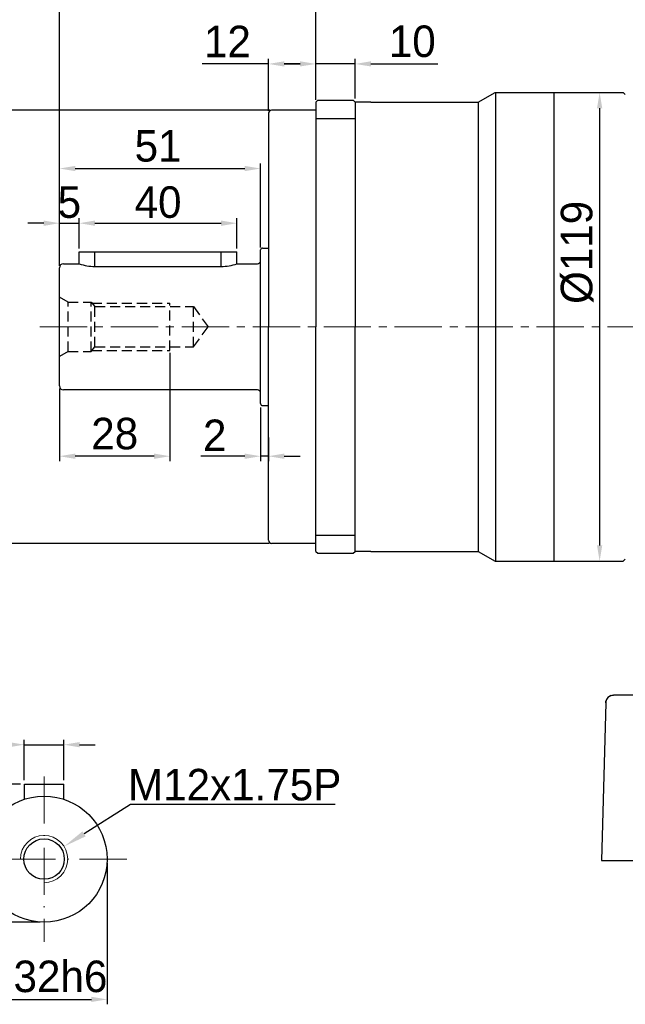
# Model space of a CAD drawing. Header units: millimetres. Extents: x 6158 to 6996, y -682 to -89.
# Tile 7 of 12: x 6447 to 6601, y -466 to -216. Entities that reach past the tile are written whole.
import ezdxf

# ---------------------------------------------------------------- set-up
doc = ezdxf.new("R2010")
doc.units = ezdxf.units.MM
doc.header["$PDSIZE"] = -5
for name, pattern in [('ACAD_ISO10W100', [18, 12, -3, 0, -3]), ('DASHED', [19.05, 12.7, -6.35]), ('点画线', [18, 12, -2, 2, -2])]:
    doc.linetypes.add(name, pattern=pattern)
doc.layers.get('0').update_dxf_attribs({"lineweight": 18})
doc.layers.get('Defpoints').update_dxf_attribs({"lineweight": 18})
for name, color, linetype, lineweight in [('4虚线层', 6, 'DASHED', 35), ('7中心线层', 7, '点画线', 18), ('中心线层', 7, 'ACAD_ISO10W100', 0), ('尺寸线层', 3, 'Continuous', 18), ('标注线', 7, 'Continuous', 18), ('粗实线', 7, 'Continuous', 40)]:
    doc.layers.add(name, color=color, linetype=linetype, lineweight=lineweight)
doc.styles.add('工程字', font='txt')
doc.dimstyles.new('DIMSTYLE_17', dxfattribs={"dimtxt": 8, "dimasz": 12, "dimexe": 0.18, "dimexo": 0.0625, "dimgap": 0.09, "dimtad": 1, "dimtih": 1, "dimtoh": 1, "dimdec": 3, "dimdsep": 46, "dimtxsty": 'Standard', "dimblk": '_CAXARROW', "dimcen": 0.09, "dimdle": 24, "dimadec": 0, "dimazin": 0, "dimtfac": 0.7, "dimtdec": 3, "dimtofl": 0, "dimtmove": 0, "dimatfit": 3, "dimfxl": 1, "dimtolj": 1, "dimarcsym": 0})
doc.dimstyles.new('ISO-25', dxfattribs={"dimtxt": 8, "dimasz": 4, "dimexe": 1.25, "dimexo": 0.625, "dimgap": 1.7, "dimtad": 1, "dimtxsty": '工程字', "dimcen": 2, "dimdle": 8, "dimadec": 0, "dimazin": 0, "dimtfac": 1, "dimtmove": 0, "dimatfit": 3, "dimfxl": 1, "dimarcsym": 0})

# ---------------------------------------------------------------- blocks, each defined once
blk = doc.blocks.new('*D92')
at = {"layer": 'Defpoints', "color": 0}
for p in [(6437.2, -428.89), (6469.2, -428.89), (6469.2, -464.51)]:
    blk.add_point(p, dxfattribs=at)
at = {"layer": '尺寸线层', "color": 0, "lineweight": -2}
for p, q in [((6437.2, -429.89), (6437.2, -465.76)), ((6469.2, -429.89), (6469.2, -465.76)), ((6441.2, -464.51), (6465.2, -464.51))]:
    blk.add_line(p, q, dxfattribs=at)
at = {"layer": '尺寸线层', "color": 0}
for points in [[(6441.2, -463.84), (6441.2, -465.17), (6437.2, -464.51)], [(6465.2, -465.17), (6465.2, -463.84), (6469.2, -464.51)]]:
    blk.add_solid(points, dxfattribs=at)
at = {"layer": '尺寸线层', "color": 0, "insert": (6453.2, -458.81), "char_height": 8, "attachment_point": 5, "style": '工程字'}
blk.add_mtext('%%C32h6', dxfattribs=at)
blk = doc.blocks.new('*D93')
at = {"layer": 'Defpoints', "color": 0}
for p in [(6424.99, -409.89), (6448.2, -409.89), (6453.2, -444.89)]:
    blk.add_point(p, dxfattribs=at)
at = {"layer": '尺寸线层', "color": 0, "lineweight": -2}
for p, q in [((6447.2, -409.89), (6423.74, -409.89)), ((6424.99, -440.89), (6424.99, -413.89)), ((6452.2, -444.89), (6423.74, -444.89))]:
    blk.add_line(p, q, dxfattribs=at)
at = {"layer": '尺寸线层', "color": 0}
for points in [[(6425.66, -413.89), (6424.32, -413.89), (6424.99, -409.89)], [(6424.32, -440.89), (6425.66, -440.89), (6424.99, -444.89)]]:
    blk.add_solid(points, dxfattribs=at)
at = {"layer": '尺寸线层', "color": 0, "insert": (6419.29, -426.99), "char_height": 8, "attachment_point": 5, "rotation": 90, "style": '工程字'}
blk.add_mtext('35', dxfattribs=at)
blk = doc.blocks.new('*D94')
at = {"layer": 'Defpoints', "color": 0}
for p in [(6458.2, -399.85), (6448.2, -409.89), (6458.2, -409.89)]:
    blk.add_point(p, dxfattribs=at)
at = {"layer": '尺寸线层', "color": 0, "lineweight": -2}
for p, q in [((6444.2, -399.85), (6415.84, -399.85)), ((6448.2, -408.89), (6448.2, -398.6)), ((6448.2, -399.85), (6458.2, -399.85)), ((6458.2, -408.89), (6458.2, -398.6)), ((6462.2, -399.85), (6466.2, -399.85))]:
    blk.add_line(p, q, dxfattribs=at)
at = {"layer": '尺寸线层', "color": 0}
for points in [[(6444.2, -400.51), (6444.2, -399.18), (6448.2, -399.85)], [(6462.2, -399.18), (6462.2, -400.51), (6458.2, -399.85)]]:
    blk.add_solid(points, dxfattribs=at)
at = {"layer": '尺寸线层', "color": 0, "insert": (6428.02, -394.15), "char_height": 8, "attachment_point": 5, "style": '工程字'}
blk.add_mtext('10h9', dxfattribs=at)
blk = doc.blocks.new('_CAXARROW')
blk.add_hatch(color=0).paths.add_polyline_path([(0, 0), (-1, 0.125), (-1, -0.125)], flags=0)
blk = doc.blocks.new('*D95')
at = {"layer": 'Defpoints', "color": 0}
for p in [(6458.28, -425.69), (6448.13, -432.1)]:
    blk.add_point(p, dxfattribs=at)
at = {"layer": '尺寸线层', "color": 0, "lineweight": -2}
for p, q in [((6475.09, -415.05), (6463.35, -422.48)), ((6527.03, -415.05), (6475.09, -415.05)), ((6453.11, -428.89), (6453.29, -428.89)), ((6453.2, -428.98), (6453.2, -428.8))]:
    blk.add_line(p, q, dxfattribs=at)
at = {"layer": '尺寸线层', "color": 0, "lineweight": -2, "xscale": 6, "yscale": 6, "zscale": 6, "rotation": 212.3170549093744}
blk.add_blockref('_CAXARROW', (6458.28, -425.69), dxfattribs=at)
at = {"layer": '尺寸线层', "color": 0, "lineweight": 25, "insert": (6501.56, -410.05), "char_height": 8, "attachment_point": 5, "style": '工程字'}
blk.add_mtext('\\A1;M12x1.75P', dxfattribs=at)
blk = doc.blocks.new('_FILLED')
at = {"linetype": 'ByBlock'}
blk.add_hatch(color=0, dxfattribs=at).paths.add_polyline_path([(0, 0), (-1, 0.133), (-1, -0.133)], flags=0)
blk = doc.blocks.new('*D101')
at = {"layer": 'Defpoints', "color": 0}
for p in [(6522.12, -211.22), (6522.12, -236.77), (6659.62, -293.77)]:
    blk.add_point(p, dxfattribs=at)
at = {"layer": '尺寸线层', "color": 0, "lineweight": -2}
for p, q in [((6522.12, -235.77), (6522.12, -209.97)), ((6655.62, -211.22), (6526.12, -211.22)), ((6659.62, -292.77), (6659.62, -209.97))]:
    blk.add_line(p, q, dxfattribs=at)
at = {"layer": '尺寸线层', "color": 0}
for points in [[(6526.12, -210.55), (6526.12, -211.89), (6522.12, -211.22)], [(6655.62, -211.89), (6655.62, -210.55), (6659.62, -211.22)]]:
    blk.add_solid(points, dxfattribs=at)
at = {"layer": '尺寸线层', "color": 0, "insert": (6590.87, -205.25), "char_height": 8, "attachment_point": 5, "style": '工程字'}
blk.add_mtext('137,5', dxfattribs=at)
blk = doc.blocks.new('*D102')
at = {"layer": 'Defpoints', "color": 0}
for p in [(6591.66, -234.27), (6591.66, -353.27), (6594.12, -353.27)]:
    blk.add_point(p, dxfattribs=at)
at = {"layer": '尺寸线层', "color": 0, "lineweight": -2}
for p, q in [((6592.29, -234.27), (6595.37, -234.27)), ((6594.12, -238.27), (6594.12, -349.27)), ((6592.29, -353.27), (6595.37, -353.27))]:
    blk.add_line(p, q, dxfattribs=at)
at = {"layer": '尺寸线层', "color": 0}
for points in [[(6594.78, -238.27), (6593.45, -238.27), (6594.12, -234.27)], [(6593.45, -349.27), (6594.78, -349.27), (6594.12, -353.27)]]:
    blk.add_solid(points, dxfattribs=at)
at = {"layer": '尺寸线层', "color": 0, "insert": (6588.42, -274.88), "char_height": 8, "attachment_point": 5, "rotation": 90, "style": '工程字'}
blk.add_mtext('%%c119{}{{\\H0.7x;}{}}', dxfattribs=at)
blk = doc.blocks.new('*D103')
at = {"layer": 'Defpoints', "color": 0}
for p in [(6511.12, -238.77), (6440.43, -348.77), (6510.92, -348.77)]:
    blk.add_point(p, dxfattribs=at)
at = {"layer": '尺寸线层', "color": 0, "lineweight": -2}
for p, q in [((6510.5, -238.77), (6439.18, -238.77)), ((6440.43, -242.77), (6440.43, -344.77)), ((6510.3, -348.77), (6439.18, -348.77))]:
    blk.add_line(p, q, dxfattribs=at)
at = {"layer": '尺寸线层', "color": 0}
for points in [[(6441.1, -242.77), (6439.76, -242.77), (6440.43, -238.77)], [(6439.76, -344.77), (6441.1, -344.77), (6440.43, -348.77)]]:
    blk.add_solid(points, dxfattribs=at)
at = {"layer": '尺寸线层', "color": 0, "insert": (6434.73, -293.77), "char_height": 8, "attachment_point": 5, "rotation": 90, "style": '工程字'}
blk.add_mtext('%%C110h7', dxfattribs=at)
blk = doc.blocks.new('*D104')
at = {"layer": 'Defpoints', "color": 0}
for p in [(6457.12, -211.22), (6522.12, -236.77), (6457.12, -278.9)]:
    blk.add_point(p, dxfattribs=at)
at = {"layer": '尺寸线层', "color": 0, "lineweight": -2}
for p, q in [((6457.12, -278.28), (6457.12, -209.97)), ((6518.12, -211.22), (6461.12, -211.22)), ((6522.12, -236.14), (6522.12, -209.97))]:
    blk.add_line(p, q, dxfattribs=at)
at = {"layer": '尺寸线层', "color": 0}
for points in [[(6461.12, -210.55), (6461.12, -211.89), (6457.12, -211.22)], [(6518.12, -211.89), (6518.12, -210.55), (6522.12, -211.22)]]:
    blk.add_solid(points, dxfattribs=at)
at = {"layer": '尺寸线层', "color": 0, "insert": (6484.62, -205.52), "char_height": 8, "attachment_point": 5, "style": '工程字'}
blk.add_mtext('65', dxfattribs=at)
blk = doc.blocks.new('*D105')
at = {"layer": 'Defpoints', "color": 0}
for p in [(6508.12, -313.27), (6510.12, -320.87), (6508.12, -326.62)]:
    blk.add_point(p, dxfattribs=at)
at = {"layer": '尺寸线层', "color": 0, "lineweight": -2}
for p, q in [((6508.12, -314.27), (6508.12, -327.87)), ((6510.12, -321.87), (6510.12, -327.87)), ((6504.12, -326.62), (6492.98, -326.62)), ((6510.12, -326.62), (6508.12, -326.62)), ((6514.12, -326.62), (6518.12, -326.62))]:
    blk.add_line(p, q, dxfattribs=at)
at = {"layer": '尺寸线层', "color": 0}
for points in [[(6504.12, -327.29), (6504.12, -325.95), (6508.12, -326.62)], [(6514.12, -325.95), (6514.12, -327.29), (6510.12, -326.62)]]:
    blk.add_solid(points, dxfattribs=at)
at = {"layer": '尺寸线层', "color": 0, "insert": (6496.49, -321.32), "char_height": 8, "attachment_point": 5, "style": '工程字'}
blk.add_mtext('2', dxfattribs=at)
blk = doc.blocks.new('*D106')
at = {"layer": 'Defpoints', "color": 0}
for p in [(6462.12, -267.47), (6462.12, -274.9), (6457.12, -278.9)]:
    blk.add_point(p, dxfattribs=at)
at = {"layer": '尺寸线层', "color": 0, "lineweight": -2}
for p, q in [((6457.12, -277.9), (6457.12, -266.22)), ((6462.12, -273.9), (6462.12, -266.22)), ((6453.12, -267.47), (6449.12, -267.47)), ((6457.12, -267.47), (6462.12, -267.47)), ((6466.12, -267.47), (6470.12, -267.47))]:
    blk.add_line(p, q, dxfattribs=at)
at = {"layer": '尺寸线层', "color": 0}
for points in [[(6453.12, -268.14), (6453.12, -266.8), (6457.12, -267.47)], [(6466.12, -266.8), (6466.12, -268.14), (6462.12, -267.47)]]:
    blk.add_solid(points, dxfattribs=at)
at = {"layer": '尺寸线层', "color": 0, "insert": (6459.62, -262.17), "char_height": 8, "attachment_point": 5, "style": '工程字'}
blk.add_mtext('5', dxfattribs=at)
blk = doc.blocks.new('*D107')
at = {"layer": 'Defpoints', "color": 0}
for p in [(6502.12, -267.47), (6462.12, -274.9), (6502.12, -274.9)]:
    blk.add_point(p, dxfattribs=at)
at = {"layer": '尺寸线层', "color": 0, "lineweight": -2}
for p, q in [((6462.12, -273.9), (6462.12, -266.22)), ((6502.12, -273.9), (6502.12, -266.22)), ((6466.12, -267.47), (6498.12, -267.47))]:
    blk.add_line(p, q, dxfattribs=at)
at = {"layer": '尺寸线层', "color": 0}
for points in [[(6466.12, -266.8), (6466.12, -268.14), (6462.12, -267.47)], [(6498.12, -268.14), (6498.12, -266.8), (6502.12, -267.47)]]:
    blk.add_solid(points, dxfattribs=at)
at = {"layer": '尺寸线层', "color": 0, "insert": (6482.12, -262.17), "char_height": 8, "attachment_point": 5, "style": '工程字'}
blk.add_mtext('40', dxfattribs=at)
blk = doc.blocks.new('*D108')
at = {"layer": 'Defpoints', "color": 0}
for p in [(6508.12, -253.59), (6508.12, -274.27), (6457.12, -278.77)]:
    blk.add_point(p, dxfattribs=at)
at = {"layer": '尺寸线层', "color": 0, "lineweight": -2}
for p, q in [((6457.12, -278.14), (6457.12, -252.34)), ((6508.12, -273.64), (6508.12, -252.34)), ((6461.12, -253.59), (6504.12, -253.59))]:
    blk.add_line(p, q, dxfattribs=at)
at = {"layer": '尺寸线层', "color": 0}
for points in [[(6461.12, -252.92), (6461.12, -254.25), (6457.12, -253.59)], [(6504.12, -254.25), (6504.12, -252.92), (6508.12, -253.59)]]:
    blk.add_solid(points, dxfattribs=at)
at = {"layer": '尺寸线层', "color": 0, "insert": (6482.12, -247.89), "char_height": 8, "attachment_point": 5, "style": '工程字'}
blk.add_mtext('51', dxfattribs=at)
blk = doc.blocks.new('*D109')
at = {"layer": 'Defpoints', "color": 0}
for p in [(6485.12, -299.77), (6457.12, -308.77), (6457.12, -326.62)]:
    blk.add_point(p, dxfattribs=at)
at = {"layer": '尺寸线层', "color": 0, "lineweight": -2}
for p, q in [((6485.12, -300.39), (6485.12, -327.87)), ((6457.12, -309.39), (6457.12, -327.87)), ((6481.12, -326.62), (6461.12, -326.62))]:
    blk.add_line(p, q, dxfattribs=at)
at = {"layer": '尺寸线层', "color": 0}
for points in [[(6461.12, -325.95), (6461.12, -327.29), (6457.12, -326.62)], [(6481.12, -327.29), (6481.12, -325.95), (6485.12, -326.62)]]:
    blk.add_solid(points, dxfattribs=at)
at = {"layer": '尺寸线层', "color": 0, "insert": (6471.12, -320.92), "char_height": 8, "attachment_point": 5, "style": '工程字'}
blk.add_mtext('28', dxfattribs=at)
blk = doc.blocks.new('*D110')
at = {"layer": 'Defpoints', "color": 0}
for p in [(6522.12, -227.03), (6522.12, -236.77), (6510.12, -239.57)]:
    blk.add_point(p, dxfattribs=at)
at = {"layer": '尺寸线层', "color": 0, "lineweight": -2}
for p, q in [((6510.12, -227.03), (6493.29, -227.03)), ((6510.12, -238.94), (6510.12, -225.78)), ((6514.12, -227.03), (6518.12, -227.03)), ((6522.12, -236.14), (6522.12, -225.78))]:
    blk.add_line(p, q, dxfattribs=at)
at = {"layer": '尺寸线层', "color": 0}
for points in [[(6514.12, -226.36), (6514.12, -227.69), (6510.12, -227.03)], [(6518.12, -227.69), (6518.12, -226.36), (6522.12, -227.03)]]:
    blk.add_solid(points, dxfattribs=at)
at = {"layer": '尺寸线层', "color": 0, "insert": (6499.71, -221.33), "char_height": 8, "attachment_point": 5, "style": '工程字'}
blk.add_mtext('12', dxfattribs=at)
blk = doc.blocks.new('*D111')
at = {"layer": 'Defpoints', "color": 0}
for p in [(6522.12, -227.03), (6522.12, -234.77), (6532.12, -236.77)]:
    blk.add_point(p, dxfattribs=at)
at = {"layer": '尺寸线层', "color": 0, "lineweight": -2}
for p, q in [((6518.12, -227.03), (6514.12, -227.03)), ((6522.12, -233.77), (6522.12, -225.78)), ((6532.12, -227.03), (6522.12, -227.03)), ((6532.12, -235.77), (6532.12, -225.78)), ((6536.12, -227.03), (6553.09, -227.03))]:
    blk.add_line(p, q, dxfattribs=at)
at = {"layer": '尺寸线层', "color": 0}
for points in [[(6518.12, -227.69), (6518.12, -226.36), (6522.12, -227.03)], [(6536.12, -226.36), (6536.12, -227.69), (6532.12, -227.03)]]:
    blk.add_solid(points, dxfattribs=at)
at = {"layer": '尺寸线层', "color": 0, "insert": (6546.6, -221.33), "char_height": 8, "attachment_point": 5, "style": '工程字'}
blk.add_mtext('10', dxfattribs=at)
blk = doc.blocks.new('*D112')
at = {"layer": 'Defpoints', "color": 0}
for p in [(6457.13, -190.55), (6457.13, -278.77), (6717.12, -354.27)]:
    blk.add_point(p, dxfattribs=at)
at = {"layer": '尺寸线层', "color": 0, "lineweight": -2}
for p, q in [((6457.13, -278.14), (6457.13, -189.3)), ((6717.12, -353.64), (6717.12, -189.3)), ((6713.12, -190.55), (6461.13, -190.55))]:
    blk.add_line(p, q, dxfattribs=at)
at = {"layer": '尺寸线层', "color": 0}
for points in [[(6461.13, -189.89), (6461.13, -191.22), (6457.13, -190.55)], [(6713.12, -191.22), (6713.12, -189.89), (6717.12, -190.55)]]:
    blk.add_solid(points, dxfattribs=at)
at = {"layer": '尺寸线层', "color": 0, "insert": (6587.12, -184.85), "char_height": 8, "attachment_point": 5, "style": '工程字'}
blk.add_mtext('260', dxfattribs=at)
blk = doc.blocks.new('*D119')
at = {"layer": 'Defpoints', "color": 0}
for p in [(6457.13, -172.55), (6457.13, -260.76), (6724.62, -429.11)]:
    blk.add_point(p, dxfattribs=at)
at = {"layer": '尺寸线层', "color": 0, "lineweight": -2}
for p, q in [((6457.13, -260.13), (6457.13, -171.3)), ((6724.62, -428.48), (6724.62, -171.3)), ((6720.62, -172.55), (6461.13, -172.55))]:
    blk.add_line(p, q, dxfattribs=at)
at = {"layer": '尺寸线层', "color": 0}
for points in [[(6461.13, -171.88), (6461.13, -173.21), (6457.13, -172.55)], [(6720.62, -173.21), (6720.62, -171.88), (6724.62, -172.55)]]:
    blk.add_solid(points, dxfattribs=at)
at = {"layer": '尺寸线层', "color": 0, "insert": (6590.88, -166.18), "char_height": 8, "attachment_point": 5, "style": '工程字'}
blk.add_mtext('267,5', dxfattribs=at)

msp = doc.modelspace()

# ---------------------------------------------------------------- linework, layer by layer
for p, q in [((6582.6226, -353.2656), (6582.6226, -234.2656)), ((6582.6226, -234.2656), (6582.6226, -293.7656))]:
    msp.add_line(p, q)
at = {"layer": '4虚线层', "color": 0, "lineweight": 25, "ltscale": 0.2}
for p, q in [((6459.2876, -287.5156), (6457.1225, -286.2656)), ((6459.2876, -300.0156), (6459.2876, -287.5156)), ((6459.2876, -287.5156), (6465.1225, -287.5156)), ((6465.1225, -300.0156), (6465.1225, -287.5156)), ((6465.1225, -287.5156), (6466.1225, -288.6406)), ((6465.3448, -287.7656), (6485.1225, -287.7656)), ((6466.1225, -298.8906), (6466.1225, -288.6406)), ((6466.1225, -288.6406), (6491.1009, -288.6406)), ((6485.1225, -299.7656), (6485.1225, -287.7656)), ((6491.1009, -298.8906), (6491.1009, -288.6406)), ((6491.1009, -288.6406), (6494.8244, -293.7656)), ((6491.1009, -298.8906), (6494.8244, -293.7656)), ((6465.1225, -300.0156), (6466.1225, -298.8906)), ((6465.3448, -299.7656), (6485.1225, -299.7656)), ((6466.1225, -298.8906), (6491.1009, -298.8906)), ((6459.2876, -300.0156), (6457.1225, -301.2656)), ((6459.2876, -300.0156), (6465.1225, -300.0156))]:
    msp.add_line(p, q, dxfattribs=at)
at = {"layer": '7中心线层'}
msp.add_line((6452.1225, -293.7656), (6659.6249, -293.7656), dxfattribs=at)
at = {"layer": '中心线层', "color": 0}
for p, q in [((6453.205, -407.8947), (6453.205, -449.8947)), ((6474.205, -428.8947), (6432.205, -428.8947))]:
    msp.add_line(p, q, dxfattribs=at)
at = {"layer": '标注线', "lineweight": 30}
msp.add_line((6466.1225, -278.4229), (6498.1225, -278.4229), dxfattribs=at)
for centre, start, end in [((6465.775, -268.0378), 249.420441, 271.916634), ((6498.4701, -268.0378), 268.083366, 290.579559)]:
    msp.add_arc(centre, 10.3909, start, end, dxfattribs=at)
at = {"layer": '标注线', "color": 0}
msp.add_arc((6453.205, -428.8947), 6, 270, 180, dxfattribs=at)
at = {"layer": '粗实线', "lineweight": 30}
for p, q in [((6563.2926, -236.7656), (6567.6226, -234.2657)), ((6567.6226, -234.2657), (6600.1226, -234.2657)), ((6567.7057, -234.2657), (6567.7057, -353.2656)), ((6582.6226, -353.2656), (6582.6226, -234.2656)), ((6600.6225, -234.7656), (6600.1226, -234.2657)), ((6522.1226, -236.7656), (6522.6226, -236.2656)), ((6522.1226, -236.7656), (6522.1226, -293.7656)), ((6522.6226, -236.2656), (6531.6226, -236.2656)), ((6531.6226, -236.2656), (6532.1226, -236.7656)), ((6532.1226, -236.7656), (6532.1226, -293.7656)), ((6536.1226, -236.7656), (6532.1226, -236.7656)), ((6536.1226, -236.7656), (6563.2926, -236.7656)), ((6563.2926, -236.7656), (6563.2926, -350.7657)), ((6510.1226, -239.5656), (6510.1226, -293.7656)), ((6522.1226, -238.7656), (6510.9226, -238.7656)), ((6522.1226, -240.8506), (6532.1226, -240.8506)), ((6462.1225, -274.7656), (6502.1225, -274.7656)), ((6462.1225, -277.7656), (6462.1225, -274.7656)), ((6466.1225, -278.4229), (6466.1225, -274.7656)), ((6498.1225, -278.4229), (6498.1225, -274.7656)), ((6502.1225, -277.7656), (6502.1225, -274.7656)), ((6508.1226, -313.2656), (6508.1226, -274.2656)), ((6508.6226, -273.7656), (6510.1226, -273.7656)), ((6457.1225, -308.7656), (6457.1225, -278.7656)), ((6458.1225, -277.7656), (6462.1225, -277.7656)), ((6502.1225, -277.7656), (6507.3226, -277.7656)), ((6510.1226, -347.9656), (6510.1226, -293.7656)), ((6522.1226, -350.7656), (6522.1226, -293.7656)), ((6532.1226, -350.7656), (6532.1226, -293.7656)), ((6507.3226, -309.7656), (6458.1225, -309.7656)), ((6508.6226, -313.7656), (6510.1226, -313.7656)), ((6522.1226, -346.6807), (6532.1226, -346.6807)), ((6522.1226, -348.7656), (6510.9226, -348.7656)), ((6522.1226, -350.7656), (6522.6226, -351.2656)), ((6522.6226, -351.2656), (6531.6226, -351.2656)), ((6531.6226, -351.2656), (6532.1226, -350.7656)), ((6536.1226, -350.7657), (6532.1226, -350.7657)), ((6536.1226, -350.7656), (6563.2926, -350.7657)), ((6563.2926, -350.7657), (6567.6226, -353.2656)), ((6567.6226, -353.2656), (6600.1226, -353.2656)), ((6600.6225, -352.7656), (6600.1226, -353.2656)), ((6609.3202, -387.2656), (6598.1225, -387.2656)), ((6595.6714, -389.2133), (6594.6226, -429.2656)), ((6448.205, -413.696), (6448.205, -409.8947)), ((6448.205, -409.8947), (6458.205, -409.8947)), ((6458.205, -413.696), (6458.205, -409.8947)), ((6595.514, -429.2656), (6607.6963, -429.2656))]:
    msp.add_line(p, q, dxfattribs=at)
for radius in [16, 5.125]:
    msp.add_circle((6453.205, -428.8947), radius, dxfattribs=at)
for centre, radius, start, end in [((6510.9226, -239.5656), 0.8, 90, 180), ((6508.6226, -274.2656), 0.5, 90, 180), ((6507.3226, -276.9656), 0.8, 270, 0), ((6458.1225, -278.7656), 1, 90, 180), ((6458.1225, -308.7656), 1, 180, 270), ((6507.3226, -310.5656), 0.8, 0, 90), ((6508.6226, -313.2656), 0.5, 180, 270), ((6510.9226, -347.9656), 0.8, 180, 270)]:
    msp.add_arc(centre, radius, start, end, dxfattribs=at)
at = {"layer": '粗实线', "lineweight": 30, "extrusion": (0, 0, -1)}
msp.add_arc((-6597.6707, -389.2656), 2, 1.5, 90, dxfattribs=at)
at = {"layer": '粗实线', "lineweight": 30}
for points, knots in [([(6596.9453, -387.4018), (6596.7542, -387.4777), (6596.4088, -387.6755), (6595.9964, -388.1211), (6595.7461, -388.6541), (6595.6897, -389.0246), (6595.6864, -389.2119)], [0, 0, 0, 0, 0.2546077, 0.51345933, 0.76512303, 1, 1, 1, 1]), ([(6594.6249, -429.2656), (6594.618, -429.2656), (6594.6442, -429.2656), (6594.7666, -429.2656), (6594.9236, -429.2656), (6595.2526, -429.2656), (6595.3765, -429.2656), (6595.514, -429.2656)], [0, 0, 0, 0, 0.26264538, 0.26264538, 0.75994669, 0.75994669, 1, 1, 1, 1])]:
    msp.add_open_spline(points, degree=3, knots=knots, dxfattribs=at)
msp.add_open_spline([(6598.1225, -387.2656), (6597.832, -387.2656), (6597.673, -387.2656), (6597.6684, -387.2656)], degree=3, dxfattribs=at)

# ---------------------------------------------------------------- dimensions: what is measured, and where the dimension line sits
at = {"layer": '尺寸线层'}
for base, p1, p2, picture, middle in [((6457.1266, -172.5465), (6724.6249, -429.1091), (6457.1266, -260.7585), '*D119', (6590.8758, -172.5465)), ((6457.1266, -190.5536), (6717.1226, -354.2657), (6457.1266, -278.7656), '*D112', (6587.1246, -190.5536)), ((6522.1226, -227.0253), (6510.1226, -239.5656), (6522.1226, -236.7656), '*D110', (6499.7075, -227.0253)), ((6508.1226, -253.5865), (6457.1225, -278.7656), (6508.1226, -274.2656), '*D108', (6482.1225, -253.5865))]:
    dim = msp.add_linear_dim(base=base, p1=p1, p2=p2, dimstyle='ISO-25', dxfattribs=at)
    dim.commit()
    dim.dimension.update_dxf_attribs({"geometry": picture, "text_midpoint": middle, "dimtype": 160})
for base, p1, p2, override, picture, middle in [((6457.1225, -211.2201), (6522.1226, -236.7656), (6457.1225, -278.9007), {"dimtxsty": '工程字'}, '*D104', (6484.6226, -211.2201)), ((6522.1226, -211.2201), (6659.6249, -293.7656), (6522.1226, -236.7656), {"dimexo": 1, "dimgap": 1.3}, '*D101', (6590.8738, -211.2201)), ((6522.1226, -227.0253), (6532.1226, -236.7656), (6522.1226, -234.7656), {"dimexo": 1, "dimtxsty": '工程字'}, '*D111', (6546.6047, -227.0253)), ((6462.1225, -267.4694), (6457.1225, -278.9007), (6462.1225, -274.9007), {"dimexo": 1, "dimgap": 1.3}, '*D106', (6459.6225, -267.4694)), ((6502.1225, -267.4694), (6462.1225, -274.9007), (6502.1225, -274.9007), {"dimexo": 1, "dimgap": 1.3}, '*D107', (6482.1225, -267.4694)), ((6457.1225, -326.6211), (6485.1225, -299.7656), (6457.1225, -308.7656), {"dimtxsty": '工程字'}, '*D109', (6471.1225, -326.6211)), ((6508.1226, -326.6211), (6510.1226, -320.8656), (6508.1226, -313.2656), {"dimexo": 1, "dimgap": 1.3}, '*D105', (6496.4892, -326.6211))]:
    dim = msp.add_linear_dim(base=base, p1=p1, p2=p2, dimstyle='ISO-25', override=override, dxfattribs=at)
    dim.commit()
    dim.dimension.update_dxf_attribs({"geometry": picture, "text_midpoint": middle, "dimtype": 160})
for base, p1, p2, text, picture, middle in [((6594.1167, -353.2656), (6591.6606, -234.2656), (6591.6606, -353.2656), '%%c<>{}{{\\H0.7x;}{}}', '*D102', (6594.1167, -274.8794)), ((6440.4289, -348.7656), (6511.1226, -238.7656), (6510.9226, -348.7656), '%%C<>h7', '*D103', (6440.4289, -293.7656))]:
    dim = msp.add_linear_dim(base=base, p1=p1, p2=p2, angle=90, text=text, dimstyle='ISO-25', override={"dimtxsty": '工程字'}, dxfattribs=at)
    dim.commit()
    dim.dimension.update_dxf_attribs({"geometry": picture, "text_midpoint": middle, "dimtype": 160})
for base, p1, p2, text, picture, middle in [((6458.205, -399.8476), (6448.205, -409.8947), (6458.205, -409.8947), '<>h9', '*D94', (6428.0245, -399.8476)), ((6469.205, -464.5058), (6437.205, -428.8947), (6469.205, -428.8947), '%%C<>h6', '*D92', (6453.205, -464.5058))]:
    dim = msp.add_linear_dim(base=base, p1=p1, p2=p2, text=text, dimstyle='ISO-25', override={"dimexo": 1, "dimtxsty": '工程字'}, dxfattribs=at)
    dim.commit()
    dim.dimension.update_dxf_attribs({"geometry": picture, "text_midpoint": middle, "dimtype": 160})
at = {"layer": '尺寸线层', "lineweight": 25}
dim = msp.add_diameter_dim_2p(p1=(6448.1343, -432.1023), p2=(6458.2756, -425.6871), text='M12x1.75P', dimstyle='DIMSTYLE_17', override={"dimasz": 6, "dimgap": 1, "dimtxsty": '工程字', "dimtol": 0, "dimldrblk": '_FILLED'}, dxfattribs=at)
dim.commit()
dim.dimension.update_dxf_attribs({"geometry": '*D95', "text_midpoint": (6501.56, -415.0535), "dimtype": 163})
at = {"layer": '尺寸线层'}
dim = msp.add_linear_dim(base=(6424.9897, -409.8947), p1=(6453.205, -444.8947), p2=(6448.205, -409.8947), angle=90, dimstyle='ISO-25', override={"dimexo": 1, "dimtxsty": '工程字'}, dxfattribs=at)
dim.commit()
dim.dimension.update_dxf_attribs({"geometry": '*D93', "text_midpoint": (6424.9897, -426.9916), "dimtype": 160})

doc.saveas('drawing.dxf')
